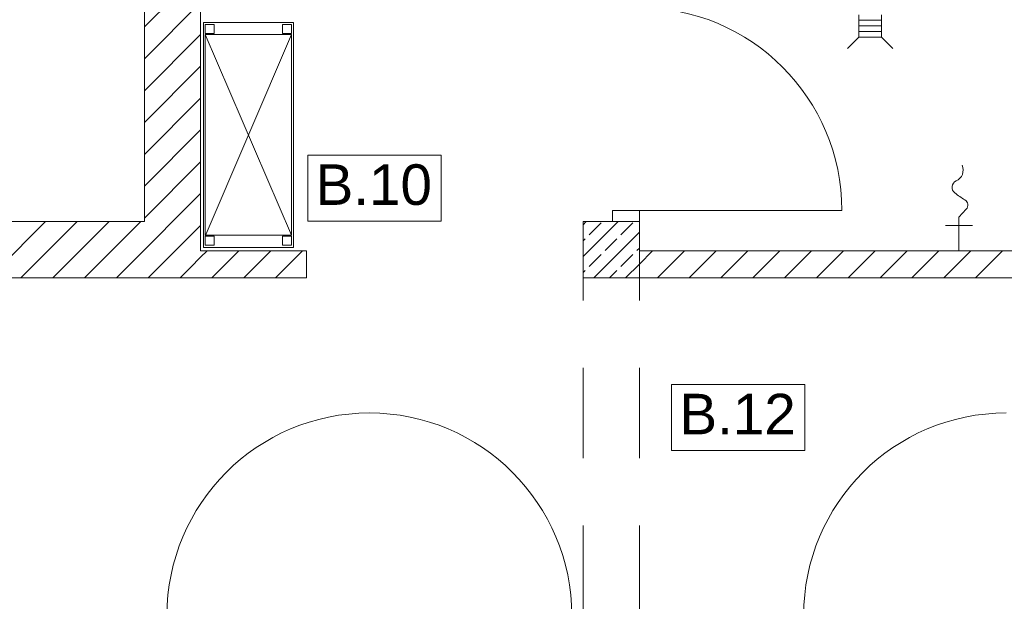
# Model space of a CAD drawing. Header units: inches. Extents: x 382808 to 408593, y -18409 to -9482.
# Tile 12 of 88: x 398715 to 399153, y -16954 to -16696. Entities that reach past the tile are written whole.
import ezdxf

# ---------------------------------------------------------------- set-up
doc = ezdxf.new("R2010")
doc.units = ezdxf.units.IN
doc.header["$LTSCALE"] = 2
doc.header["$MEASUREMENT"] = 0
doc.linetypes.add('!Przerywana drobna', pattern=[35, 20, -15])
for name, color, linetype, lineweight in [('!!!LOZAMET_Nr_pióra__8', 133, 'CONTINUOUS', 13), ('!trzpienie_Nr_pióra__3', 30, 'CONTINUOUS', 35), ('!trzpienie_Nr_pióra__6', 161, 'CONTINUOUS', 18), ('!zestawienie pow._Nr_pióra__1', 51, 'CONTINUOUS', 50), ('!zestawienie pow._Nr_pióra__6', 161, 'CONTINUOUS', 18), ('_linie_Nr_pióra__6', 161, 'CONTINUOUS', 18), ('B05 wyposażenie wod-kan_Nr_pióra__6', 161, 'CONTINUOUS', 18), ('CIENKA_Nr_pióra__6', 161, 'CONTINUOUS', 18), ('Drzwi ARCHICAD_Nr_pióra__6', 161, 'CONTINUOUS', 18), ('Ściany zewnętrzne_Nr_pióra__1', 51, 'CONTINUOUS', 50), ('Ściany zewnętrzne_Nr_pióra__7', 161, 'CONTINUOUS', 15)]:
    doc.layers.add(name, color=color, linetype=linetype, lineweight=lineweight)
doc.styles.add('STYL_AUTOMATYCZNY_2', font='arial.ttf', dxfattribs={"width": 0.999153})

msp = doc.modelspace()

# ---------------------------------------------------------------- linework, layer by layer
at = {"layer": '!!!LOZAMET_Nr_pióra__8', "color": 7, "linetype": 'Continuous', "lineweight": 0}
for p, q in [((398836.97, -16697.42), (398796.97, -16697.42)), ((398796.97, -16697.42), (398796.97, -16797.42)), ((398797.63, -16702.26), (398797.63, -16698.26)), ((398797.63, -16698.26), (398801.63, -16698.26)), ((398801.63, -16698.26), (398801.63, -16702.26)), ((398831.99, -16698.26), (398835.99, -16698.26)), ((398831.99, -16702.26), (398831.99, -16698.26)), ((398835.99, -16698.26), (398835.99, -16702.26)), ((398836.97, -16797.42), (398836.97, -16697.42)), ((398801.63, -16702.26), (398797.63, -16702.26)), ((398797.63, -16702.82), (398797.63, -16791.94)), ((398797.63, -16702.82), (398835.98, -16702.82)), ((398797.63, -16702.82), (398835.98, -16791.94)), ((398835.98, -16702.82), (398797.63, -16792.38)), ((398835.99, -16702.26), (398831.99, -16702.26)), ((398835.98, -16702.82), (398835.98, -16791.94)), ((398797.63, -16791.94), (398835.98, -16791.94)), ((398797.63, -16792.38), (398801.63, -16792.38)), ((398797.63, -16796.38), (398797.63, -16792.38)), ((398801.63, -16792.38), (398801.63, -16796.38)), ((398831.99, -16796.38), (398831.99, -16792.38)), ((398831.99, -16792.38), (398835.99, -16792.38)), ((398835.99, -16792.38), (398835.99, -16796.38)), ((398796.97, -16797.42), (398836.97, -16797.42)), ((398801.63, -16796.38), (398797.63, -16796.38)), ((398835.99, -16796.38), (398831.99, -16796.38))]:
    msp.add_line(p, q, dxfattribs=at)
at = {"layer": '!trzpienie_Nr_pióra__3', "color": 7, "linetype": 'Continuous', "lineweight": 0}
for p, q in [((398990.64, -16785.86), (398965.64, -16785.86)), ((398965.64, -16785.86), (398965.64, -16810.86)), ((398990.64, -16810.86), (398990.64, -16785.86)), ((398965.64, -16810.86), (398990.64, -16810.86))]:
    msp.add_line(p, q, dxfattribs=at)
at = {"layer": '!trzpienie_Nr_pióra__6', "color": 7, "linetype": 'Continuous', "lineweight": 0}
for p, q in [((398965.64, -16787.27), (398967.05, -16785.86)), ((398965.64, -16801.41), (398981.19, -16785.86)), ((398968.3, -16791.68), (398973.6, -16786.38)), ((398982.44, -16791.68), (398987.74, -16786.38)), ((398970.33, -16810.86), (398990.64, -16790.55)), ((398965.64, -16794.34), (398966.53, -16793.45)), ((398975.37, -16798.75), (398980.67, -16793.45)), ((398968.3, -16805.82), (398973.6, -16800.52)), ((398982.44, -16805.82), (398987.74, -16800.52)), ((398989.51, -16798.75), (398990.64, -16797.63)), ((398984.48, -16810.86), (398990.64, -16804.7)), ((398965.64, -16808.48), (398966.53, -16807.59)), ((398977.41, -16810.86), (398980.67, -16807.59))]:
    msp.add_line(p, q, dxfattribs=at)
at = {"layer": '!zestawienie pow._Nr_pióra__6', "color": 7, "linetype": 'Continuous', "lineweight": 0}
for p, q in [((398843.32, -16756.33), (398902.48, -16756.33)), ((398843.32, -16785.64), (398843.32, -16756.33)), ((398902.48, -16785.64), (398902.48, -16756.33)), ((398902.48, -16785.64), (398843.32, -16785.64)), ((399004.97, -16858.22), (399064.13, -16858.22)), ((399004.97, -16887.53), (399004.97, -16858.22)), ((399064.13, -16887.53), (399064.13, -16858.22)), ((399064.13, -16887.53), (399004.97, -16887.53))]:
    msp.add_line(p, q, dxfattribs=at)
at = {"layer": '_linie_Nr_pióra__6', "color": 7, "linetype": 'Continuous', "lineweight": 0}
for p, q in [((399088.21, -16703.96), (399088.21, -16693.96)), ((399098.21, -16693.96), (399098.21, -16703.96)), ((399098.21, -16696.46), (399088.21, -16696.46)), ((399098.21, -16698.96), (399088.21, -16698.96)), ((399088.21, -16703.96), (399083.17, -16708.99)), ((399098.21, -16701.46), (399088.21, -16701.46)), ((399098.21, -16703.96), (399088.21, -16703.96)), ((399098.21, -16703.96), (399103.24, -16708.99))]:
    msp.add_line(p, q, dxfattribs=at)
at = {"layer": 'B05 wyposażenie wod-kan_Nr_pióra__6', "color": 7, "linetype": 'Continuous', "lineweight": 0}
for p, q in [((399132.66, -16783.91), (399135.95, -16780.31)), ((399132.66, -16798.86), (399132.66, -16783.91)), ((399138.66, -16787.65), (399126.66, -16787.65))]:
    msp.add_line(p, q, dxfattribs=at)
for centre, radius, start, end in [((399129.2, -16762.96), 5.35, 294.8573, 23.2937), ((399132.77, -16770.66), 3.14, 114.8573, 231.9789), ((399156.62, -16740.15), 41.87, 231.9789, 239.4474), ((399133.98, -16778.51), 2.67, 317.6141, 59.4474)]:
    msp.add_arc(centre, radius, start, end, dxfattribs=at)
at = {"layer": 'CIENKA_Nr_pióra__6', "color": 7, "linetype": '!Przerywana drobna', "lineweight": 0}
for p, q in [((398965.64, -16960.86), (398965.64, -16810.86)), ((398990.64, -16960.86), (398990.64, -16810.86))]:
    msp.add_line(p, q, dxfattribs=at)
at = {"layer": 'Drzwi ARCHICAD_Nr_pióra__6', "color": 7, "linetype": 'Continuous', "lineweight": 0}
for p, q in [((398990.64, -16780.86), (398978.64, -16780.86)), ((398978.64, -16780.86), (398978.64, -16785.86)), ((398990.64, -16785.86), (398990.64, -16780.86)), ((398990.64, -16780.86), (399080.64, -16780.86)), ((398978.64, -16785.86), (398990.64, -16785.86))]:
    msp.add_line(p, q, dxfattribs=at)
for centre, start, end in [((398990.64, -16780.86), 0, 90), ((398870.64, -16960.86), 0, 180), ((399153.64, -16960.86), 90, 180)]:
    msp.add_arc(centre, 90, start, end, dxfattribs=at)
at = {"layer": 'Ściany zewnętrzne_Nr_pióra__1', "color": 7, "linetype": 'Continuous', "lineweight": 0}
for p, q in [((398770.64, -16635.86), (398770.64, -16785.86)), ((398795.64, -16785.86), (398795.64, -16635.86)), ((398770.64, -16785.86), (398516.64, -16785.86)), ((398795.64, -16798.86), (398795.64, -16785.86)), ((398990.64, -16785.86), (398965.64, -16785.86)), ((398965.64, -16785.86), (398965.64, -16810.86)), ((398990.64, -16798.86), (398990.64, -16785.86)), ((398842.64, -16798.86), (398795.64, -16798.86)), ((398842.64, -16810.86), (398842.64, -16798.86)), ((399170.64, -16798.86), (398990.64, -16798.86)), ((398678.64, -16810.86), (398795.64, -16810.86)), ((398795.64, -16810.86), (398842.64, -16810.86)), ((398965.64, -16810.86), (398990.64, -16810.86)), ((398990.64, -16810.86), (399170.64, -16810.86))]:
    msp.add_line(p, q, dxfattribs=at)
at = {"layer": 'Ściany zewnętrzne_Nr_pióra__7', "color": 7, "linetype": 'Continuous', "lineweight": 0}
for p, q in [((398770.64, -16699.43), (398795.64, -16674.43)), ((398770.64, -16713.57), (398795.64, -16688.57)), ((398770.64, -16727.71), (398795.64, -16702.71)), ((398770.64, -16741.85), (398795.64, -16716.85)), ((398770.64, -16756), (398795.64, -16731)), ((398770.64, -16770.14), (398795.64, -16745.14)), ((398770.64, -16784.28), (398795.64, -16759.28)), ((398783.2, -16785.86), (398795.64, -16773.42)), ((398701.63, -16810.86), (398726.63, -16785.86)), ((398715.78, -16810.86), (398740.78, -16785.86)), ((398729.92, -16810.86), (398754.92, -16785.86)), ((398744.06, -16810.86), (398769.06, -16785.86)), ((398776.92, -16792.14), (398783.2, -16785.86)), ((398965.64, -16787.27), (398967.05, -16785.86)), ((398968.19, -16798.86), (398981.19, -16785.86)), ((398783.99, -16799.21), (398795.64, -16787.56)), ((398982.33, -16798.86), (398990.64, -16790.55)), ((398770.64, -16798.42), (398776.92, -16792.14)), ((398758.2, -16810.86), (398770.64, -16798.42)), ((398772.34, -16810.86), (398783.99, -16799.21)), ((398795.64, -16801.71), (398798.49, -16798.86)), ((398800.63, -16810.86), (398812.63, -16798.86)), ((398814.77, -16810.86), (398826.77, -16798.86)), ((398828.91, -16810.86), (398840.91, -16798.86)), ((398965.64, -16801.41), (398968.19, -16798.86)), ((398974.67, -16806.52), (398982.33, -16798.86)), ((398990.64, -16804.7), (398996.48, -16798.86)), ((398998.62, -16810.86), (399010.62, -16798.86)), ((399012.76, -16810.86), (399024.76, -16798.86)), ((399026.9, -16810.86), (399038.9, -16798.86)), ((399041.05, -16810.86), (399053.05, -16798.86)), ((399055.19, -16810.86), (399067.19, -16798.86)), ((399069.33, -16810.86), (399081.33, -16798.86)), ((399083.47, -16810.86), (399095.47, -16798.86)), ((399097.61, -16810.86), (399109.61, -16798.86)), ((399111.76, -16810.86), (399123.76, -16798.86)), ((399125.9, -16810.86), (399137.9, -16798.86)), ((399140.04, -16810.86), (399152.04, -16798.86)), ((398791.06, -16806.28), (398795.64, -16801.71)), ((398984.48, -16810.86), (398990.64, -16804.7)), ((398786.49, -16810.86), (398791.06, -16806.28)), ((398970.33, -16810.86), (398974.67, -16806.52))]:
    msp.add_line(p, q, dxfattribs=at)

# ---------------------------------------------------------------- texts
at = {"layer": '!zestawienie pow._Nr_pióra__1', "color": 7, "lineweight": 0, "style": 'STYL_AUTOMATYCZNY_2'}
for s, p in [('B.10', (398846.72, -16778.44)), ('B.12', (399008.43, -16880.33))]:
    msp.add_text(s, height=18, dxfattribs=at).set_placement(p)

doc.saveas('drawing.dxf')
